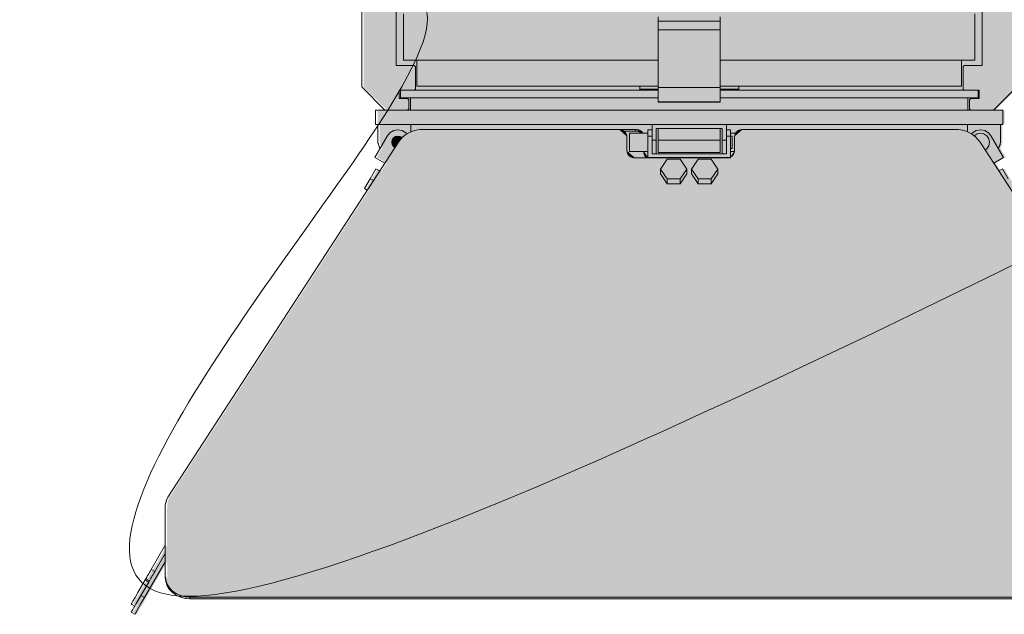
# Model space of a CAD drawing. Header units: inches. Extents: x -548 to 133, y -379 to 381.
# Tile 1 of 7: x -548 to -97, y -379 to -106. Entities that reach past the tile are written whole.
import ezdxf

# ---------------------------------------------------------------- set-up
doc = ezdxf.new("R2010")
doc.units = ezdxf.units.IN
doc.header["$LTSCALE"] = 48
doc.header["$MEASUREMENT"] = 0
doc.layers.add('None', color=7, linetype='Continuous', lineweight=5)

# ---------------------------------------------------------------- blocks, each defined once
blk = doc.blocks.new('Group')
at = {"layer": 'None', "linetype": 'Continuous', "lineweight": 0, "true_color": 0x404040, "transparency": 33554687}
h = blk.add_hatch(color=250, dxfattribs=at)
h.paths.add_polyline_path([(133.47, -105.46), (133.47, 74.07), (22.05, 74.07), (20.23, 74.03), (18.59, 73.71), (17.14, 73.11), (15.87, 72.23), (14.79, 71.07), (13.89, 69.63), (13.18, 67.91), (12.65, 65.91), (12.44, 66.31), (11.95, 67.27), (11.18, 68.79), (10.11, 70.88), (8.76, 73.53), (7.12, 76.74), (5.19, 80.51), (2.98, 84.84), (0.55, 89.58), (-2.01, 94.56), (-4.72, 99.79), (-7.57, 105.27), (-10.56, 111), (-13.69, 116.97), (-16.96, 123.18), (-20.37, 129.65), (-23.89, 136.28), (-27.47, 143), (-31.12, 149.82), (-34.84, 156.72), (-38.63, 163.71), (-42.48, 170.79), (-46.4, 177.96), (-50.39, 185.21), (-54.37, 192.4), (-58.27, 199.37), (-62.1, 206.11), (-65.84, 212.62), (-69.51, 218.91), (-73.1, 224.97), (-76.61, 230.81), (-80.04, 236.42), (-82.06, 239.69), (-84.08, 242.97), (-86.12, 246.26), (-88.17, 249.57), (-90.23, 252.88), (-92.3, 256.21), (-94.38, 259.55), (-96.48, 262.91), (-98.57, 266.26), (-100.66, 269.57), (-102.75, 272.86), (-104.83, 276.12), (-106.91, 279.36), (-108.99, 282.56), (-111.06, 285.74), (-113.13, 288.88), (-115.19, 291.99), (-117.24, 295.05), (-119.27, 298.07), (-121.3, 301.03), (-123.31, 303.94), (-125.31, 306.81), (-127.3, 309.63), (-129.28, 312.39), (-131.24, 315.09), (-133.17, 317.7), (-135.08, 320.22), (-136.96, 322.65), (-138.82, 324.99), (-140.64, 327.25), (-142.44, 329.41), (-144.22, 331.48), (-144.83, 332.18), (-145.51, 332.99), (-146.28, 333.89), (-147.13, 334.89), (-148.05, 335.99), (-149.06, 337.19), (-150.14, 338.49), (-151.3, 339.88), (-152.53, 341.34), (-153.8, 342.83), (-155.13, 344.35), (-156.5, 345.89), (-157.92, 347.47), (-159.39, 349.07), (-160.91, 350.69), (-162.48, 352.35), (-164.09, 354.02), (-165.74, 355.67), (-167.42, 357.33), (-169.13, 358.97), (-170.88, 360.6), (-172.65, 362.23), (-174.47, 363.85), (-176.32, 365.47), (-178.18, 367.04), (-180.05, 368.53), (-181.93, 369.94), (-183.8, 371.27), (-185.68, 372.53), (-187.57, 373.71), (-189.46, 374.8), (-191.35, 375.82), (-193.21, 376.75), (-195.02, 377.58), (-196.78, 378.31), (-198.48, 378.94), (-200.12, 379.46), (-201.71, 379.89), (-203.24, 380.21), (-204.72, 380.44), (-206.15, 380.59), (-207.52, 380.68), (-208.85, 380.72), (-210.13, 380.71), (-211.36, 380.65), (-212.54, 380.53), (-213.67, 380.36), (-214.75, 380.14), (-215.78, 379.87), (-216.77, 379.58), (-217.71, 379.26), (-218.61, 378.91), (-219.46, 378.53), (-220.26, 378.12), (-221.02, 377.68), (-221.73, 377.21), (-222.4, 376.74), (-223.02, 376.29), (-223.61, 375.85), (-224.16, 375.44), (-224.67, 375.04), (-225.14, 374.66), (-225.57, 374.3), (-225.96, 373.96), (-226.34, 373.6), (-226.75, 373.19), (-227.19, 372.72), (-227.65, 372.2), (-228.14, 371.62), (-228.66, 371), (-229.21, 370.32), (-229.78, 369.58), (-230.37, 368.79), (-230.96, 367.93), (-231.56, 367.02), (-232.16, 366.04), (-232.76, 365), (-233.37, 363.91), (-233.98, 362.75), (-234.59, 361.52), (-235.21, 360.24), (-235.81, 358.89), (-236.41, 357.48), (-237, 356), (-237.58, 354.46), (-238.15, 352.85), (-238.72, 351.18), (-239.28, 349.44), (-239.81, 347.63), (-240.32, 345.75), (-240.8, 343.8), (-241.24, 341.78), (-241.65, 339.68), (-242.04, 337.52), (-242.39, 335.28), (-242.71, 332.96), (-242.78, 332.38), (-242.87, 331.73), (-242.96, 330.99), (-243.07, 330.18), (-243.18, 329.29), (-243.3, 328.32), (-243.44, 327.28), (-243.58, 326.16), (-243.73, 324.96), (-243.88, 323.71), (-244.03, 322.4), (-244.17, 321.03), (-244.32, 319.6), (-244.46, 318.1), (-244.61, 316.55), (-244.75, 314.93), (-244.89, 313.26), (-245.02, 311.54), (-245.15, 309.76), (-245.27, 307.93), (-245.39, 306.05), (-245.49, 304.12), (-245.6, 302.14), (-245.69, 300.1), (-245.78, 298.02), (-245.85, 295.9), (-245.9, 293.75), (-245.94, 291.56), (-245.95, 289.33), (-245.96, 287.07), (-245.94, 284.78), (-245.91, 282.45), (-246, 275.24), (-248.83, 275.24), (-249.09, 275.22), (-249.34, 275.16), (-249.56, 275.06), (-249.75, 274.92), (-249.93, 274.74), (-250.08, 274.52), (-250.21, 274.26), (-250.32, 273.96), (-253.69, 252.9), (-255.94, 252.05), (-259.45, 225.7), (-259.51, 210.53), (-258.47, 192.64), (-258.47, 164.99), (-262.91, 164.97), (-262.91, 160.62), (-265.27, 160.62), (-265.27, 156.37), (-323.66, 156.28), (-323.66, 159.11), (-369.38, 159.11), (-369.38, 156.28), (-377.71, 156.28), (-396.61, 137.38), (-396.61, 20.21), (-425.9, 20.21), (-425.9, 17.38), (-429.68, 17.38), (-429.68, 37.22), (-437.24, 37.22), (-437.24, 17.38), (-446.69, 17.38), (-446.69, 30.53), (-461.8, 30.53), (-466.58, 28.44), (-471.71, 0.94), (-491.23, 0.94), (-491.23, -1.9), (-497.78, -1.9), (-497.78, -4.35), (-529.84, -4.35), (-529.84, -27.03), (-497.9, -27.03), (-497.9, -29.49), (-491.29, -29.49), (-491.29, -32.42), (-471.7, -32.42), (-466.58, -59.91), (-461.8, -61.99), (-446.69, -61.99), (-446.7, -58.89), (-446.72, -56.2), (-446.72, -53.93), (-446.72, -52.07), (-446.72, -50.62), (-446.72, -49.59), (-446.7, -48.97), (-446.69, -48.76), (-437.24, -48.76), (-437.24, -68.61), (-429.68, -68.61), (-429.68, -48.76), (-425.9, -48.76), (-425.9, -51.6), (-396.66, -51.6), (-396.66, -51.87), (-396.68, -52.13), (-396.72, -52.37), (-396.77, -52.59), (-396.84, -52.8), (-396.92, -52.98), (-397.02, -53.15), (-397.14, -53.3), (-397.2, -53.37), (-397.29, -53.48), (-397.41, -53.61), (-397.56, -53.77), (-397.74, -53.97), (-397.96, -54.2), (-398.2, -54.46), (-398.47, -54.76), (-398.76, -55.07), (-399.08, -55.41), (-399.43, -55.75), (-399.8, -56.12), (-400.2, -56.5), (-400.62, -56.89), (-401.06, -57.3), (-401.53, -57.72), (-402.03, -58.16), (-402.54, -58.6), (-403.08, -59.06), (-403.64, -59.51), (-404.22, -59.98), (-404.83, -60.45), (-405.45, -60.93), (-406.1, -61.42), (-406.77, -61.9), (-407.45, -62.38), (-408.16, -62.84), (-408.88, -63.3), (-409.61, -63.75), (-410.36, -64.18), (-411.13, -64.61), (-411.92, -65.03), (-412.24, -65.2), (-412.54, -65.39), (-412.83, -65.59), (-413.11, -65.8), (-413.37, -66.02), (-413.62, -66.25), (-413.85, -66.5), (-414.07, -66.76), (-414.28, -67.02), (-414.48, -67.29), (-414.67, -67.56), (-414.84, -67.83), (-415.01, -68.11), (-415.17, -68.39), (-415.31, -68.67), (-415.45, -68.96), (-415.57, -69.24), (-415.69, -69.52), (-415.79, -69.81), (-415.89, -70.09), (-415.97, -70.36), (-416.05, -70.64), (-416.12, -70.92), (-416.18, -71.19), (-416.23, -71.46), (-416.28, -71.71), (-416.32, -71.96), (-416.35, -72.19), (-416.37, -72.42), (-416.39, -72.63), (-416.41, -72.84), (-416.41, -73.03), (-416.42, -73.72), (-416.43, -74.8), (-416.44, -76.26), (-416.44, -78.11), (-416.44, -80.35), (-416.45, -82.98), (-416.45, -85.99), (-416.45, -89.39), (-390.7, -89.39), (-390.7, -137.01), (-380.18, -147.6), (-384.32, -147.6), (-384.32, -154.21), (-383.31, -154.21), (-383.31, -161.89), (-383.27, -162.33), (-383.2, -162.77), (-383.11, -163.19), (-383, -163.6), (-382.87, -163.99), (-382.71, -164.38), (-382.54, -164.75), (-382.33, -165.11), (-382.45, -165.34), (-382.62, -165.65), (-382.83, -166.05), (-383.1, -166.53), (-383.42, -167.1), (-383.8, -167.76), (-384.22, -168.5), (-384.7, -169.32), (-380.19, -171.92), (-382.51, -175.49), (-384.24, -174.57), (-389.4, -183.52), (-388.18, -184.22), (-479.11, -324.22), (-479.48, -324.72), (-479.81, -325.31), (-480.08, -325.97), (-480.3, -326.72), (-480.48, -327.54), (-480.6, -328.44), (-480.68, -329.41), (-480.7, -330.47), (-480.7, -347.18), (-496.26, -373.9), (-494.66, -374.9), (-496.26, -377.67), (-494.62, -378.62), (-480.7, -354.51), (-480.68, -361.17), (-480.67, -362.36), (-480.53, -363.48), (-480.26, -364.55), (-479.86, -365.55), (-479.33, -366.5), (-478.67, -367.39), (-477.88, -368.22), (-476.96, -368.99), (-475.97, -369.68), (-474.95, -370.26), (-473.89, -370.74), (-472.82, -371.11), (-471.71, -371.38), (-470.58, -371.55), (-469.42, -371.61), (-468.23, -371.57), (-12.04, -371.57), (-10.94, -371.59), (-9.85, -371.49), (-8.79, -371.27), (-7.75, -370.94), (-6.72, -370.48), (-5.72, -369.91), (-4.73, -369.22), (-3.77, -368.42), (-2.88, -367.51), (-2.14, -366.51), (-1.54, -365.42), (-1.09, -364.23), (-0.78, -362.96), (-0.61, -361.6), (-0.58, -360.15), (-0.7, -358.6), (-0.7, -354.51), (13.22, -378.62), (14.86, -377.67), (13.25, -374.9), (14.89, -373.95), (-0.7, -347.06), (-0.7, -329.24), (-0.7, -328.64), (-0.76, -328.04), (-0.86, -327.45), (-1, -326.86), (-1.2, -326.28), (-1.45, -325.7), (-1.74, -325.12), (-2.09, -324.55), (-3.83, -321.86), (-8.34, -314.92), (-15.59, -303.75), (-25.61, -288.33), (-38.38, -268.66), (-53.9, -244.76), (-72.19, -216.61), (-93.22, -184.22), (-92, -183.52), (-97.2, -174.64), (-98.89, -175.49), (-101.21, -171.92), (-96.71, -169.32), (-99.1, -165.04), (-98.87, -164.72), (-98.66, -164.36), (-98.49, -163.96), (-98.34, -163.53), (-98.23, -163.07), (-98.15, -162.57), (-98.11, -162.03), (-98.09, -161.46), (-98.09, -154.21), (-97.08, -154.21), (-97.08, -147.68), (-101.18, -147.68), (-90.71, -137.01), (-90.71, -89.39), (-64.96, -89.39), (-64.97, -72.93), (-64.98, -71.81), (-65.14, -70.73), (-65.47, -69.69), (-65.95, -68.69), (-66.59, -67.71), (-67.39, -66.78), (-68.35, -65.88), (-69.47, -65.01), (-69.92, -64.7), (-70.35, -64.4), (-70.78, -64.12), (-71.2, -63.85), (-71.6, -63.59), (-72, -63.34), (-72.39, -63.1), (-72.76, -62.88), (-73.14, -62.66), (-73.52, -62.44), (-73.9, -62.21), (-74.28, -61.97), (-74.67, -61.72), (-75.06, -61.47), (-75.45, -61.22), (-75.85, -60.95), (-76.25, -60.68), (-76.66, -60.38), (-77.08, -60.07), (-77.51, -59.75), (-77.95, -59.41), (-78.4, -59.05), (-78.86, -58.68), (-79.33, -58.29), (-79.81, -57.87), (-80.32, -57.42), (-80.84, -56.94), (-81.39, -56.41), (-81.97, -55.86), (-82.56, -55.26), (-83.18, -54.63), (-83.81, -53.97), (-83.85, -53.93), (-83.88, -53.89), (-83.91, -53.84), (-83.95, -53.8), (-83.98, -53.75), (-84.02, -53.7), (-84.06, -53.64), (-84.1, -53.59), (-84.14, -53.53), (-84.19, -53.47), (-84.23, -53.41), (-84.27, -53.35), (-84.31, -53.28), (-84.35, -53.22), (-84.39, -53.14), (-84.42, -53.07), (-84.46, -53), (-84.5, -52.92), (-84.53, -52.84), (-84.57, -52.76), (-84.6, -52.68), (-84.63, -52.59), (-84.66, -52.5), (-84.68, -52.41), (-84.71, -52.32), (-84.73, -52.22), (-84.75, -52.12), (-84.77, -52.02), (-84.78, -51.92), (-84.79, -51.81), (-84.79, -51.71), (-84.79, -51.6), (-47.95, -51.6), (-47.95, -48.76), (-34.72, -48.76), (-34.72, -44.04), (-23.8, -44.04), (-23.8, -37.42), (12.52, -37.42), (12.52, -96.01), (12.57, -97.02), (12.7, -97.98), (12.92, -98.89), (13.22, -99.75), (13.61, -100.56), (14.09, -101.32), (14.64, -102.03), (15.29, -102.69), (15.55, -102.92), (15.8, -103.14), (16.05, -103.34), (16.3, -103.54), (16.55, -103.72), (16.8, -103.89), (17.04, -104.05), (17.28, -104.19), (17.52, -104.32), (17.76, -104.45), (17.99, -104.57), (18.23, -104.67), (18.46, -104.77), (18.69, -104.87), (18.91, -104.95), (19.14, -105.02), (19.36, -105.09), (19.59, -105.15), (19.81, -105.2), (20.02, -105.25), (20.24, -105.29), (20.46, -105.33), (20.67, -105.36), (20.88, -105.38), (21.09, -105.4), (21.3, -105.41), (21.51, -105.43), (21.71, -105.44), (21.92, -105.44), (22.12, -105.45), (22.32, -105.45), (22.52, -105.46)])
h.paths.add_polyline_path([(-13.84, 91.13), (-13.04, 89.49), (-11.55, 86.52), (-9.39, 82.22), (-6.54, 76.58), (-3.01, 69.61), (1.19, 61.31), (6.08, 51.67), (11.65, 40.7), (11.65, 5.92), (-24.63, 5.92), (-24.63, 12.45), (-35.59, 12.45), (-35.59, 17.26), (-48.82, 17.26), (-48.82, 20.09), (-85.67, 20.09), (-85.67, 137.26), (-104.57, 156.16), (-119.69, 156.16), (-119.69, 179.4), (-148.03, 179.4), (-148.03, 156.25), (-217.01, 156.25), (-217.01, 160.5), (-219.34, 160.5), (-219.34, 164.85), (-223.06, 164.85), (-223.06, 192.65), (-222.02, 210.41), (-222.08, 225.58), (-225.5, 251.93), (-227.84, 252.78), (-231.21, 273.84), (-231.3, 274.13), (-231.41, 274.38), (-231.54, 274.6), (-231.7, 274.77), (-231.88, 274.91), (-232.08, 275.01), (-232.31, 275.07), (-232.55, 275.1), (-232.65, 275.1), (-232.74, 275.1), (-232.83, 275.1), (-232.92, 275.1), (-233, 275.1), (-233.09, 275.11), (-233.16, 275.11), (-233.24, 275.11), (-233.31, 275.11), (-233.39, 275.11), (-233.47, 275.11), (-233.54, 275.11), (-233.62, 275.11), (-233.7, 275.11), (-233.77, 275.11), (-233.85, 275.11), (-233.93, 275.12), (-234.02, 275.12), (-234.1, 275.12), (-234.19, 275.12), (-234.28, 275.12), (-234.37, 275.12), (-234.47, 275.12), (-234.56, 275.12), (-234.66, 275.12), (-234.77, 275.12), (-234.88, 275.12), (-235, 275.12), (-235.13, 275.12), (-235.26, 275.12), (-235.39, 275.12), (-235.53, 275.12), (-235.53, 282.32), (-235.5, 285.76), (-235.42, 289.4), (-235.31, 293.25), (-235.17, 297.31), (-234.99, 301.59), (-234.77, 306.07), (-234.51, 310.76), (-234.22, 315.66), (-234.1, 317.53), (-233.95, 319.4), (-233.78, 321.26), (-233.59, 323.1), (-233.38, 324.94), (-233.14, 326.78), (-232.89, 328.6), (-232.61, 330.42), (-232.32, 332.21), (-232, 333.98), (-231.67, 335.72), (-231.32, 337.43), (-230.96, 339.11), (-230.57, 340.77), (-230.17, 342.39), (-229.75, 343.99), (-229.31, 345.55), (-228.86, 347.07), (-228.39, 348.55), (-227.91, 350), (-227.41, 351.4), (-226.89, 352.77), (-226.36, 354.1), (-225.81, 355.39), (-225.25, 356.62), (-224.67, 357.8), (-224.08, 358.92), (-223.48, 359.98), (-222.87, 360.98), (-222.25, 361.93), (-221.61, 362.81), (-220.96, 363.63), (-220.31, 364.39), (-219.64, 365.09), (-218.97, 365.73), (-218.3, 366.32), (-217.62, 366.84), (-216.94, 367.3), (-216.24, 367.7), (-215.55, 368.04), (-214.85, 368.33), (-214.15, 368.58), (-213.45, 368.8), (-212.75, 368.98), (-212.05, 369.12), (-211.35, 369.22), (-210.65, 369.28), (-209.96, 369.3), (-209.26, 369.29), (-208.56, 369.26), (-207.87, 369.2), (-207.18, 369.11), (-206.5, 368.99), (-205.81, 368.85), (-205.13, 368.67), (-204.45, 368.48), (-203.78, 368.26), (-203.12, 368.04), (-202.46, 367.81), (-201.82, 367.58), (-201.18, 367.35), (-200.55, 367.11), (-199.93, 366.86), (-199.31, 366.61), (-198.68, 366.33), (-197.99, 366), (-197.25, 365.61), (-196.45, 365.17), (-195.61, 364.68), (-194.71, 364.13), (-193.76, 363.53), (-192.75, 362.88), (-191.71, 362.17), (-190.62, 361.41), (-189.5, 360.59), (-188.33, 359.72), (-187.14, 358.79), (-185.9, 357.8), (-184.63, 356.75), (-183.32, 355.65), (-181.97, 354.5), (-180.6, 353.28), (-179.19, 352.01), (-177.76, 350.68), (-176.3, 349.29), (-174.8, 347.84), (-173.28, 346.33), (-171.73, 344.77), (-170.15, 343.15), (-168.56, 341.46), (-166.96, 339.72), (-165.34, 337.91), (-163.71, 336.04), (-162.06, 334.11), (-160.4, 332.12), (-158.72, 330.07), (-158.24, 329.48), (-157.64, 328.74), (-156.9, 327.83), (-156.04, 326.77), (-155.05, 325.55), (-153.92, 324.17), (-152.67, 322.64), (-151.29, 320.94), (-149.8, 319.09), (-148.22, 317.08), (-146.53, 314.91), (-144.75, 312.59), (-142.88, 310.11), (-140.91, 307.47), (-138.84, 304.68), (-136.68, 301.73), (-134.43, 298.62), (-132.1, 295.35), (-129.69, 291.93), (-127.21, 288.35), (-124.64, 284.61), (-122, 280.72), (-119.27, 276.67), (-116.47, 272.46), (-113.6, 268.09), (-110.69, 263.57), (-107.73, 258.9), (-104.73, 254.07), (-101.68, 249.08), (-98.59, 243.93), (-95.45, 238.63), (-92.26, 233.17), (-91.56, 231.97), (-90.64, 230.38), (-89.49, 228.41), (-88.13, 226.07), (-86.54, 223.34), (-84.74, 220.24), (-82.71, 216.75), (-80.46, 212.89), (-78.06, 208.75), (-75.58, 204.46), (-73.02, 200.01), (-70.38, 195.4), (-67.65, 190.63), (-64.84, 185.71), (-61.96, 180.62), (-58.99, 175.38), (-55.97, 170.03), (-52.95, 164.64), (-49.91, 159.19), (-46.86, 153.7), (-43.8, 148.16), (-40.72, 142.58), (-37.64, 136.94), (-34.55, 131.26), (-31.51, 125.64), (-28.6, 120.19), (-25.82, 114.91), (-23.17, 109.81), (-20.64, 104.88), (-18.25, 100.12), (-15.98, 95.54)])
for points in [[(-370.83, -158.61), (-371.35, -158.12), (-373.06, -157.13), (-375, -156.79), (-376.94, -157.13), (-378.64, -158.12), (-379.91, -159.62)], [(-374.81, -162.4), (-373.85, -161.13), (-372.7, -159.98), (-371.39, -158.97), (-369.94, -158.11), (-368.37, -157.43), (-366.71, -156.94), (-364.99, -156.64), (-363.24, -156.54)], [(-273.9, -156.54), (-273.16, -156.6), (-272.45, -156.79), (-271.8, -157.09), (-271.22, -157.5), (-270.75, -157.99), (-270.4, -158.56), (-270.19, -159.17), (-270.12, -159.81)], [(-262.8, -158.3), (-263, -157.99), (-263.47, -157.5), (-264.05, -157.09), (-264.7, -156.79), (-265.41, -156.6), (-266.15, -156.54)], [(-263.42, -158.3), (-263.47, -158.25), (-264.05, -157.85), (-264.7, -157.55), (-265.41, -157.36), (-266.15, -157.3)], [(-220.79, -159.81), (-220.72, -159.17), (-220.51, -158.56), (-220.16, -157.99), (-219.69, -157.5), (-219.11, -157.09), (-218.46, -156.79), (-217.75, -156.6), (-217.01, -156.54)], [(-119.92, -156.54), (-118.17, -156.64), (-116.45, -156.94), (-114.79, -157.43), (-113.22, -158.11), (-111.77, -158.97), (-110.46, -159.98), (-109.31, -161.13), (-108.35, -162.4)], [(-112.33, -158.61), (-111.81, -158.12), (-110.1, -157.13), (-108.16, -156.79), (-106.23, -157.13), (-104.52, -158.12), (-103.25, -159.62)], [(-384.19, -161.51), (-384.17, -162.01), (-384.13, -162.5), (-384.05, -162.99), (-383.93, -163.47), (-383.79, -163.94), (-383.62, -164.41), (-383.41, -164.86), (-383.18, -165.29)], [(-373.11, -160.35), (-373.91, -159.84), (-375, -159.62), (-376.08, -159.84), (-377, -160.45), (-377.61, -161.37), (-377.83, -162.46), (-377.61, -163.54), (-377, -164.46), (-376.41, -164.91)], [(-106.01, -166.01), (-105.22, -165.4), (-104.32, -164.05), (-104.01, -162.46), (-104.32, -160.87), (-105.22, -159.52), (-106.57, -158.62), (-108.16, -158.3), (-109.76, -158.62), (-111.06, -159.48)], [(-99.98, -165.29), (-99.75, -164.86), (-99.54, -164.41), (-99.37, -163.94), (-99.23, -163.47), (-99.11, -162.99), (-99.03, -162.5), (-98.99, -162.01), (-98.97, -161.51)], [(-375.75, -163.77), (-375.77, -163.8), (-376.08, -164.33), (-376.2, -164.54)], [(-270.12, -166.36), (-270.04, -167), (-269.83, -167.61), (-269.48, -168.18), (-269.01, -168.67), (-268.44, -169.08), (-267.78, -169.38), (-267.07, -169.57), (-266.34, -169.63)], [(-260.48, -169.19), (-260.89, -168.96), (-261.26, -168.67), (-261.59, -168.35), (-261.86, -168), (-262.08, -167.61), (-262.24, -167.21), (-262.34, -166.79), (-262.36, -166.62)], [(-222.68, -169.19), (-222.27, -168.96), (-221.9, -168.67), (-221.57, -168.35), (-221.3, -168), (-221.08, -167.61), (-220.92, -167.21), (-220.83, -166.79), (-220.79, -166.36)], [(-107.41, -163.77), (-107.39, -163.8), (-107.08, -164.33), (-106.96, -164.54)], [(-261, -169.63), (-261.26, -169.43), (-261.59, -169.11), (-261.86, -168.75), (-262.08, -168.37), (-262.24, -167.96), (-262.34, -167.54), (-262.37, -167.11)], [(-481.58, -329.36), (-481.56, -328.73), (-481.49, -328.11), (-481.37, -327.49), (-481.21, -326.87), (-481, -326.27), (-480.75, -325.68), (-480.46, -325.11), (-480.12, -324.55)], [(-488.04, -358.25), (-488.4, -358.87), (-488.77, -359.51), (-489.13, -360.15), (-489.48, -360.75), (-489.8, -361.3), (-490.08, -361.78), (-490.3, -362.17), (-490.46, -362.44)], [(-486.4, -359.19), (-486.76, -359.82), (-487.13, -360.46), (-487.49, -361.09), (-487.84, -361.7), (-488.16, -362.25), (-488.44, -362.73), (-488.66, -363.11), (-488.82, -363.39)], [(-497.17, -374.08), (-497.17, -374.07), (-496.94, -373.68), (-496.36, -372.66), (-495.41, -371.02), (-494.11, -368.77), (-492.46, -365.91), (-490.78, -363)], [(-495.54, -375.02), (-495.38, -374.76), (-494.85, -373.83), (-493.93, -372.23), (-492.63, -369.98), (-490.95, -367.07), (-489.14, -363.95)], [(-470.24, -370.93), (-472.45, -370.74), (-474.58, -370.18), (-476.54, -369.28), (-478.26, -368.06), (-479.67, -366.57), (-480.72, -364.87), (-481.36, -363.03), (-481.58, -361.11)], [(-470.24, -371.69), (-472.45, -371.5), (-474.58, -370.94), (-476.54, -370.03), (-478.26, -368.81), (-479.67, -367.32), (-480.72, -365.63), (-481.36, -363.78), (-481.58, -361.87)], [(-491.04, -371.01), (-491.98, -372.64), (-492.85, -374.14), (-493.62, -375.47), (-494.27, -376.61), (-494.8, -377.53), (-495.19, -378.2), (-495.42, -378.6), (-495.5, -378.74)], [(-495.54, -375.02), (-495.91, -375.67), (-496.44, -376.58), (-496.82, -377.25), (-497.06, -377.66), (-497.14, -377.8)]]:
    blk.add_hatch(color=250, dxfattribs=at).paths.add_polyline_path(points)
at = {"layer": 'None', "color": 7, "linetype": 'Continuous', "lineweight": 5, "transparency": 33554687}
for p, q in [((-391.57, -89.51), (-391.57, -137.14)), ((-375.76, -127.31), (-375.76, -100.84)), ((-372.45, -103.69), (-372.45, -124.85)), ((-110.71, -124.85), (-110.71, -103.69)), ((-107.4, -100.84), (-107.4, -127.31)), ((-255.75, -107.02), (-227.41, -107.02)), ((-255.75, -110.91), (-255.75, -107.02)), ((-227.41, -110.91), (-227.41, -107.02)), ((-255.75, -137.36), (-255.75, -110.91)), ((-255.75, -110.91), (-227.41, -110.91)), ((-227.41, -137.36), (-227.41, -110.91)), ((-366.3, -124.85), (-366.3, -136.76)), ((-116.86, -136.76), (-116.86, -124.85)), ((-367.57, -127.31), (-375.76, -127.31)), ((-367.01, -127.88), (-367.57, -127.31)), ((-367.01, -138.08), (-367.01, -127.88)), ((-115.59, -127.31), (-116.15, -127.88)), ((-116.15, -127.88), (-116.15, -138.08)), ((-107.4, -127.31), (-115.59, -127.31)), ((-391.57, -137.14), (-380.99, -147.72)), ((-374.38, -138.65), (-371.91, -138.65)), ((-374.38, -142.43), (-374.38, -138.65)), ((-373.86, -138.65), (-373.86, -142.05)), ((-367.57, -138.65), (-367.01, -138.08)), ((-264.26, -138.08), (-264.26, -136.76)), ((-264.26, -138.08), (-255.75, -138.08)), ((-264.26, -138.64), (-264.26, -138.08)), ((-264.26, -138.64), (-255.75, -138.64)), ((-264.26, -138.65), (-264.26, -138.64)), ((-264.26, -138.65), (-255.75, -138.65)), ((-264.26, -138.65), (-264.26, -138.65)), ((-255.75, -137.36), (-227.41, -137.36)), ((-255.75, -143.99), (-255.75, -137.36)), ((-227.41, -143.99), (-227.41, -137.36)), ((-227.41, -138.08), (-218.9, -138.08)), ((-227.41, -138.64), (-218.9, -138.64)), ((-227.41, -138.65), (-218.9, -138.65)), ((-218.9, -138.08), (-218.9, -136.76)), ((-218.9, -138.64), (-218.9, -138.08)), ((-218.9, -138.65), (-218.9, -138.64)), ((-218.9, -138.65), (-218.9, -138.65)), ((-116.15, -138.08), (-115.59, -138.65)), ((-111.26, -138.65), (-108.78, -138.65)), ((-109.3, -142.05), (-109.3, -138.65)), ((-108.78, -138.65), (-108.78, -142.43)), ((-102.17, -147.72), (-91.59, -137.14)), ((-370.6, -142.43), (-374.38, -142.43)), ((-370.03, -142.99), (-370.6, -142.43)), ((-370.03, -147.15), (-370.03, -142.99)), ((-369.2, -142.05), (-369.2, -147.72)), ((-255.75, -143.99), (-227.41, -143.99)), ((-255.75, -144.02), (-255.75, -143.99)), ((-255.75, -144.02), (-227.41, -144.02)), ((-227.41, -144.02), (-227.41, -143.99)), ((-113.96, -147.72), (-113.96, -142.05)), ((-112.56, -142.43), (-113.13, -142.99)), ((-113.13, -142.99), (-113.13, -147.15)), ((-108.78, -142.43), (-112.56, -142.43)), ((-385.2, -147.72), (-385.2, -154.33)), ((-370.6, -147.72), (-370.03, -147.15)), ((-113.13, -147.15), (-112.56, -147.72)), ((-97.96, -154.33), (-97.96, -147.72)), ((-384.19, -161.51), (-384.19, -154.33)), ((-369.07, -157.71), (-369.07, -154.33)), ((-363.24, -156.54), (-273.9, -156.54)), ((-266.15, -156.54), (-273.9, -156.54)), ((-266.15, -157.3), (-271.48, -157.3)), ((-266.15, -156.54), (-266.15, -157.3)), ((-258.59, -156.79), (-260.48, -156.79)), ((-258.59, -161.51), (-258.59, -154.33)), ((-226.46, -156.22), (-256.7, -156.22)), ((-256.7, -161.51), (-256.7, -156.22)), ((-255.75, -156.22), (-255.75, -161.51)), ((-227.41, -156.22), (-227.41, -161.51)), ((-226.46, -161.51), (-226.46, -156.22)), ((-224.57, -161.51), (-224.57, -154.33)), ((-222.68, -156.79), (-224.57, -156.79)), ((-217.01, -156.54), (-119.92, -156.54)), ((-114.09, -157.71), (-114.09, -154.33)), ((-98.97, -161.51), (-98.97, -154.33)), ((-379.91, -159.62), (-385.58, -169.44)), ((-270.12, -159.81), (-270.12, -166.36)), ((-260.48, -158.3), (-268.98, -158.3)), ((-260.48, -169.44), (-260.48, -159.62)), ((-258.59, -159.62), (-260.48, -159.62)), ((-258.59, -161.51), (-256.7, -161.51)), ((-227.41, -161.51), (-255.75, -161.51)), ((-226.46, -161.51), (-224.57, -161.51)), ((-224.57, -159.62), (-222.68, -159.62)), ((-220.37, -158.3), (-222.68, -158.3)), ((-221.93, -159.62), (-222.68, -159.62)), ((-222.68, -159.62), (-222.68, -169.44)), ((-220.79, -166.36), (-220.79, -159.81)), ((-97.59, -169.44), (-103.25, -159.62)), ((-480.12, -324.55), (-374.81, -162.4)), ((-375.71, -163.79), (-375.75, -163.77)), ((-268.98, -166.62), (-260.48, -166.62)), ((-262.37, -167.11), (-262.37, -166.62)), ((-258.59, -165.29), (-258.59, -167.81)), ((-224.57, -167.81), (-224.57, -165.29)), ((-222.68, -165.29), (-221.93, -165.29)), ((-222.68, -166.62), (-220.8, -166.62)), ((-108.35, -162.4), (-3.04, -324.55)), ((-107.41, -163.77), (-107.45, -163.79)), ((-385.58, -169.44), (-381.07, -172.04)), ((-266.34, -169.63), (-260.48, -169.63)), ((-222.68, -169.44), (-260.48, -169.44)), ((-260.48, -169.44), (-260.48, -169.63)), ((-260.48, -169.63), (-222.68, -169.63)), ((-258.59, -167.81), (-224.57, -167.81)), ((-255.75, -167.18), (-227.41, -167.18)), ((-251.67, -170.23), (-254.67, -174.73)), ((-245.67, -170.23), (-251.67, -170.23)), ((-242.67, -174.73), (-245.67, -170.23)), ((-237.49, -170.23), (-240.49, -174.73)), ((-231.49, -170.23), (-237.49, -170.23)), ((-228.49, -174.73), (-231.49, -170.23)), ((-222.68, -169.44), (-222.68, -169.63)), ((-97.59, -169.44), (-102.09, -172.04)), ((-387.68, -179.14), (-385.08, -174.64)), ((-385.08, -174.64), (-383.39, -175.61)), ((-254.67, -174.73), (-254.67, -177)), ((-254.67, -174.73), (-251.67, -179.23)), ((-245.67, -179.23), (-242.67, -174.73)), ((-242.67, -174.73), (-242.67, -177)), ((-240.49, -174.73), (-237.49, -179.23)), ((-240.49, -174.73), (-240.49, -177)), ((-231.49, -179.23), (-228.49, -174.73)), ((-228.49, -174.73), (-228.49, -177)), ((-98.08, -174.64), (-99.77, -175.61)), ((-95.48, -179.14), (-98.08, -174.64)), ((-390.28, -183.64), (-387.68, -179.14)), ((-387.68, -179.14), (-386.23, -179.98)), ((-254.67, -177), (-251.67, -181.5)), ((-251.67, -179.23), (-251.67, -181.5)), ((-251.67, -179.23), (-245.67, -179.23)), ((-245.67, -181.5), (-242.67, -177)), ((-245.67, -179.23), (-245.67, -181.5)), ((-240.49, -177), (-237.49, -181.5)), ((-237.49, -179.23), (-231.49, -179.23)), ((-237.49, -179.23), (-237.49, -181.5)), ((-231.49, -181.5), (-228.49, -177)), ((-231.49, -179.23), (-231.49, -181.5)), ((-390.28, -183.64), (-389.06, -184.34)), ((-251.67, -181.5), (-245.67, -181.5)), ((-237.49, -181.5), (-231.49, -181.5)), ((-481.58, -361.11), (-481.58, -329.36)), ((-481.58, -347.07), (-488.04, -358.25)), ((-481.58, -350.85), (-486.4, -359.19)), ((-481.58, -354.63), (-491.04, -371.01)), ((-488.04, -358.25), (-486.4, -359.19)), ((-490.46, -362.44), (-490.78, -363)), ((-490.78, -363), (-489.14, -363.95)), ((-490.46, -362.44), (-488.82, -363.39)), ((-488.82, -363.39), (-489.14, -363.95)), ((-481.58, -361.11), (-481.58, -361.87)), ((-497.17, -374.08), (-495.54, -375.02)), ((-492.68, -370.07), (-491.04, -371.01)), ((-470.24, -370.93), (-470.24, -371.69)), ((-12.92, -370.93), (-470.24, -370.93)), ((-12.92, -371.69), (-470.24, -371.69)), ((-497.14, -377.8), (-495.5, -378.74))]:
    blk.add_line(p, q, dxfattribs=at)
at = {"layer": 'None', "color": 7, "linetype": 'Continuous', "lineweight": 5, "transparency": 33554687, "flags": 128}
for points in [[(-255.75, -107.02), (-255.75, -106.81), (-255.75, -106.59), (-255.75, -106.35), (-255.75, -106.1), (-255.75, -105.84), (-255.75, -105.57), (-255.75, -105.3), (-255.75, -105.02)], [(-227.41, -107.02), (-227.41, -106.81), (-227.41, -106.59), (-227.41, -106.35), (-227.41, -106.1), (-227.41, -105.84), (-227.41, -105.57), (-227.41, -105.3), (-227.41, -105.02)], [(-255.75, -124.85), (-260.2, -124.85), (-269.4, -124.85), (-278.45, -124.85), (-287.31, -124.85), (-295.94, -124.85), (-304.3, -124.85), (-312.33, -124.85), (-320.01, -124.85), (-327.28, -124.85), (-334.12, -124.85), (-340.48, -124.85), (-346.34, -124.85), (-351.67, -124.85), (-356.44, -124.85), (-360.62, -124.85), (-364.2, -124.85), (-367.15, -124.85), (-369.46, -124.85), (-371.11, -124.85), (-372.11, -124.85), (-372.45, -124.85)], [(-110.71, -124.85), (-111.05, -124.85), (-112.05, -124.85), (-113.7, -124.85), (-116.02, -124.85), (-118.97, -124.85), (-122.54, -124.85), (-126.72, -124.85), (-131.49, -124.85), (-136.82, -124.85), (-142.68, -124.85), (-149.04, -124.85), (-155.88, -124.85), (-163.16, -124.85), (-170.83, -124.85), (-178.86, -124.85), (-187.22, -124.85), (-195.85, -124.85), (-204.71, -124.85), (-213.76, -124.85), (-222.96, -124.85), (-227.41, -124.85)], [(-371.91, -138.65), (-370.84, -138.65), (-368.51, -138.65), (-365.52, -138.65), (-361.91, -138.65), (-357.68, -138.65), (-352.86, -138.65), (-347.48, -138.65), (-341.55, -138.65), (-335.12, -138.65), (-328.21, -138.65), (-320.85, -138.65), (-313.1, -138.65), (-304.98, -138.65), (-296.53, -138.65), (-287.81, -138.65), (-278.85, -138.65), (-269.7, -138.65), (-260.41, -138.65), (-255.75, -138.65)], [(-255.75, -136.76), (-264.37, -136.76), (-273.31, -136.76), (-282.08, -136.76), (-290.63, -136.76), (-298.92, -136.76), (-306.9, -136.76), (-314.52, -136.76), (-321.75, -136.76), (-328.55, -136.76), (-334.88, -136.76), (-340.7, -136.76), (-346, -136.76), (-350.72, -136.76), (-354.86, -136.76), (-358.39, -136.76), (-361.28, -136.76), (-363.53, -136.76), (-365.12, -136.76), (-366.05, -136.76), (-366.3, -136.76)], [(-116.86, -136.76), (-117.11, -136.76), (-118.04, -136.76), (-119.63, -136.76), (-121.88, -136.76), (-124.77, -136.76), (-128.3, -136.76), (-132.44, -136.76), (-137.16, -136.76), (-142.45, -136.76), (-148.28, -136.76), (-154.61, -136.76), (-161.41, -136.76), (-168.64, -136.76), (-176.27, -136.76), (-184.24, -136.76), (-192.53, -136.76), (-201.08, -136.76), (-209.85, -136.76), (-218.79, -136.76), (-227.41, -136.76)], [(-227.41, -138.65), (-222.75, -138.65), (-213.46, -138.65), (-204.31, -138.65), (-195.35, -138.65), (-186.63, -138.65), (-178.18, -138.65), (-170.06, -138.65), (-162.31, -138.65), (-154.95, -138.65), (-148.04, -138.65), (-141.61, -138.65), (-135.68, -138.65), (-130.3, -138.65), (-125.48, -138.65), (-121.25, -138.65), (-117.64, -138.65), (-114.66, -138.65), (-112.32, -138.65), (-111.26, -138.65)], [(-373.86, -142.05), (-373.53, -142.05), (-372.52, -142.05), (-370.84, -142.05), (-368.51, -142.05), (-365.52, -142.05), (-361.91, -142.05), (-357.68, -142.05), (-352.86, -142.05), (-347.48, -142.05), (-341.55, -142.05), (-335.12, -142.05), (-328.21, -142.05), (-320.85, -142.05), (-313.1, -142.05), (-304.98, -142.05), (-296.53, -142.05), (-287.81, -142.05), (-278.85, -142.05), (-269.7, -142.05), (-260.41, -142.05), (-255.75, -142.05)], [(-227.41, -142.05), (-222.75, -142.05), (-213.46, -142.05), (-204.31, -142.05), (-195.35, -142.05), (-186.63, -142.05), (-178.18, -142.05), (-170.06, -142.05), (-162.31, -142.05), (-154.95, -142.05), (-148.04, -142.05), (-141.61, -142.05), (-135.68, -142.05), (-130.3, -142.05), (-125.48, -142.05), (-121.25, -142.05), (-117.64, -142.05), (-114.66, -142.05), (-112.32, -142.05), (-110.64, -142.05), (-109.63, -142.05), (-109.3, -142.05)], [(-385.2, -147.72), (-384.87, -147.72), (-383.86, -147.72), (-382.2, -147.72), (-379.88, -147.72), (-376.91, -147.72), (-373.31, -147.72), (-369.1, -147.72), (-364.29, -147.72), (-358.91, -147.72), (-352.99, -147.72), (-346.54, -147.72), (-339.61, -147.72), (-332.22, -147.72), (-324.4, -147.72), (-316.2, -147.72), (-307.66, -147.72), (-298.8, -147.72), (-289.68, -147.72), (-280.33, -147.72), (-270.8, -147.72), (-261.14, -147.72), (-251.38, -147.72), (-241.58, -147.72), (-231.78, -147.72), (-222.02, -147.72), (-212.36, -147.72), (-202.83, -147.72), (-193.48, -147.72), (-184.36, -147.72), (-175.5, -147.72), (-166.96, -147.72), (-158.76, -147.72), (-150.94, -147.72), (-143.55, -147.72), (-136.62, -147.72), (-130.17, -147.72), (-124.24, -147.72), (-118.87, -147.72), (-114.06, -147.72), (-109.85, -147.72), (-106.25, -147.72), (-103.28, -147.72), (-100.96, -147.72), (-99.3, -147.72), (-98.29, -147.72), (-97.96, -147.72)], [(-385.2, -154.33), (-385.14, -154.33), (-384.95, -154.33), (-384.63, -154.33), (-384.19, -154.33)], [(-384.19, -154.33), (-382.65, -154.33), (-380.41, -154.33), (-377.49, -154.33), (-373.9, -154.33), (-369.66, -154.33), (-364.78, -154.33), (-359.3, -154.33), (-353.24, -154.33), (-346.64, -154.33), (-339.51, -154.33), (-331.9, -154.33), (-323.85, -154.33), (-315.39, -154.33), (-306.57, -154.33), (-297.43, -154.33), (-288.02, -154.33), (-278.37, -154.33), (-268.55, -154.33), (-258.59, -154.33)], [(-370.83, -158.61), (-371.35, -158.12), (-373.06, -157.13), (-375, -156.79), (-376.94, -157.13), (-378.64, -158.12), (-379.91, -159.62)], [(-374.81, -162.4), (-373.85, -161.13), (-372.7, -159.98), (-371.39, -158.97), (-369.94, -158.11), (-368.37, -157.43), (-366.71, -156.94), (-364.99, -156.64), (-363.24, -156.54)], [(-273.9, -156.54), (-273.16, -156.6), (-272.45, -156.79), (-271.8, -157.09), (-271.22, -157.5), (-270.75, -157.99), (-270.4, -158.56), (-270.19, -159.17), (-270.12, -159.81)], [(-262.8, -158.3), (-263, -157.99), (-263.47, -157.5), (-264.05, -157.09), (-264.7, -156.79), (-265.41, -156.6), (-266.15, -156.54)], [(-263.42, -158.3), (-263.47, -158.25), (-264.05, -157.85), (-264.7, -157.55), (-265.41, -157.36), (-266.15, -157.3)], [(-260.48, -156.79), (-260.48, -157.13), (-260.48, -158.12), (-260.48, -159.62)], [(-258.59, -154.33), (-254.35, -154.33), (-250.1, -154.33), (-245.84, -154.33), (-241.58, -154.33), (-237.32, -154.33), (-233.06, -154.33), (-228.81, -154.33), (-224.57, -154.33)], [(-224.57, -154.33), (-214.61, -154.33), (-204.79, -154.33), (-195.14, -154.33), (-185.73, -154.33), (-176.59, -154.33), (-167.77, -154.33), (-159.31, -154.33), (-151.26, -154.33), (-143.65, -154.33), (-136.52, -154.33), (-129.91, -154.33), (-123.86, -154.33), (-118.38, -154.33), (-113.5, -154.33), (-109.26, -154.33), (-105.67, -154.33), (-102.75, -154.33), (-100.51, -154.33), (-98.97, -154.33)], [(-222.68, -156.79), (-222.68, -157.13), (-222.68, -158.12), (-222.68, -159.62)], [(-220.79, -159.81), (-220.72, -159.17), (-220.51, -158.56), (-220.16, -157.99), (-219.69, -157.5), (-219.11, -157.09), (-218.46, -156.79), (-217.75, -156.6), (-217.01, -156.54)], [(-119.92, -156.54), (-118.17, -156.64), (-116.45, -156.94), (-114.79, -157.43), (-113.22, -158.11), (-111.77, -158.97), (-110.46, -159.98), (-109.31, -161.13), (-108.35, -162.4)], [(-112.33, -158.61), (-111.81, -158.12), (-110.1, -157.13), (-108.16, -156.79), (-106.23, -157.13), (-104.52, -158.12), (-103.25, -159.62)], [(-98.97, -154.33), (-98.53, -154.33), (-98.21, -154.33), (-98.02, -154.33), (-97.96, -154.33)], [(-384.19, -161.51), (-384.17, -162.01), (-384.13, -162.5), (-384.05, -162.99), (-383.93, -163.47), (-383.79, -163.94), (-383.62, -164.41), (-383.41, -164.86), (-383.18, -165.29)], [(-373.11, -160.35), (-373.91, -159.84), (-375, -159.62), (-376.08, -159.84), (-377, -160.45), (-377.61, -161.37), (-377.83, -162.46), (-377.61, -163.54), (-377, -164.46), (-376.41, -164.91)], [(-268.98, -166.62), (-268.98, -166.3), (-268.98, -165.4), (-268.98, -164.05), (-268.98, -162.46), (-268.98, -160.87), (-268.98, -159.52), (-268.98, -158.62), (-268.98, -158.3)], [(-258.59, -165.29), (-258.59, -164.86), (-258.59, -164.41), (-258.59, -163.94), (-258.59, -163.47), (-258.59, -162.99), (-258.59, -162.5), (-258.59, -162.01), (-258.59, -161.51)], [(-256.7, -161.51), (-256.7, -162.99), (-256.7, -164.41), (-256.7, -165.71), (-256.7, -166.86), (-256.7, -167.8), (-256.7, -167.81)], [(-255.75, -161.51), (-255.75, -163.45), (-255.75, -165.16), (-255.75, -166.42), (-255.75, -167.1), (-255.75, -167.18)], [(-227.41, -161.51), (-227.41, -163.45), (-227.41, -165.16), (-227.41, -166.42), (-227.41, -167.1), (-227.41, -167.18)], [(-226.46, -167.81), (-226.46, -167.8), (-226.46, -166.86), (-226.46, -165.71), (-226.46, -164.41), (-226.46, -162.99), (-226.46, -161.51)], [(-224.57, -161.51), (-224.57, -162.01), (-224.57, -162.5), (-224.57, -162.99), (-224.57, -163.47), (-224.57, -163.94), (-224.57, -164.41), (-224.57, -164.86), (-224.57, -165.29)], [(-221.93, -159.62), (-221.93, -159.84), (-221.93, -160.45), (-221.93, -161.37), (-221.93, -162.46), (-221.93, -163.54), (-221.93, -164.46), (-221.93, -165.08), (-221.93, -165.29)], [(-106.01, -166.01), (-105.22, -165.4), (-104.32, -164.05), (-104.01, -162.46), (-104.32, -160.87), (-105.22, -159.52), (-106.57, -158.62), (-108.16, -158.3), (-109.76, -158.62), (-111.06, -159.48)], [(-99.98, -165.29), (-99.75, -164.86), (-99.54, -164.41), (-99.37, -163.94), (-99.23, -163.47), (-99.11, -162.99), (-99.03, -162.5), (-98.99, -162.01), (-98.97, -161.51)], [(-375.75, -163.77), (-375.77, -163.8), (-376.08, -164.33), (-376.2, -164.54)], [(-270.12, -166.36), (-270.04, -167), (-269.83, -167.61), (-269.48, -168.18), (-269.01, -168.67), (-268.44, -169.08), (-267.78, -169.38), (-267.07, -169.57), (-266.34, -169.63)], [(-260.48, -169.19), (-260.89, -168.96), (-261.26, -168.67), (-261.59, -168.35), (-261.86, -168), (-262.08, -167.61), (-262.24, -167.21), (-262.34, -166.79), (-262.36, -166.62)], [(-222.68, -169.19), (-222.27, -168.96), (-221.9, -168.67), (-221.57, -168.35), (-221.3, -168), (-221.08, -167.61), (-220.92, -167.21), (-220.83, -166.79), (-220.79, -166.36)], [(-107.41, -163.77), (-107.39, -163.8), (-107.08, -164.33), (-106.96, -164.54)], [(-261, -169.63), (-261.26, -169.43), (-261.59, -169.11), (-261.86, -168.75), (-262.08, -168.37), (-262.24, -167.96), (-262.34, -167.54), (-262.37, -167.11)], [(-481.58, -329.36), (-481.56, -328.73), (-481.49, -328.11), (-481.37, -327.49), (-481.21, -326.87), (-481, -326.27), (-480.75, -325.68), (-480.46, -325.11), (-480.12, -324.55)], [(-488.04, -358.25), (-488.4, -358.87), (-488.77, -359.51), (-489.13, -360.15), (-489.48, -360.75), (-489.8, -361.3), (-490.08, -361.78), (-490.3, -362.17), (-490.46, -362.44)], [(-486.4, -359.19), (-486.76, -359.82), (-487.13, -360.46), (-487.49, -361.09), (-487.84, -361.7), (-488.16, -362.25), (-488.44, -362.73), (-488.66, -363.11), (-488.82, -363.39)], [(-497.17, -374.08), (-497.17, -374.07), (-496.94, -373.68), (-496.36, -372.66), (-495.41, -371.02), (-494.11, -368.77), (-492.46, -365.91), (-490.78, -363)], [(-495.54, -375.02), (-495.38, -374.76), (-494.85, -373.83), (-493.93, -372.23), (-492.63, -369.98), (-490.95, -367.07), (-489.14, -363.95)], [(-470.24, -370.93), (-472.45, -370.74), (-474.58, -370.18), (-476.54, -369.28), (-478.26, -368.06), (-479.67, -366.57), (-480.72, -364.87), (-481.36, -363.03), (-481.58, -361.11)], [(-470.24, -371.69), (-472.45, -371.5), (-474.58, -370.94), (-476.54, -370.03), (-478.26, -368.81), (-479.67, -367.32), (-480.72, -365.63), (-481.36, -363.78), (-481.58, -361.87)], [(-491.04, -371.01), (-491.98, -372.64), (-492.85, -374.14), (-493.62, -375.47), (-494.27, -376.61), (-494.8, -377.53), (-495.19, -378.2), (-495.42, -378.6), (-495.5, -378.74)], [(-495.54, -375.02), (-495.91, -375.67), (-496.44, -376.58), (-496.82, -377.25), (-497.06, -377.66), (-497.14, -377.8)]]:
    blk.add_lwpolyline(points, dxfattribs=at)
at = {"layer": 'None', "color": 7, "linetype": 'Continuous', "lineweight": 5, "transparency": 33554687}
blk.add_open_spline([(133.47, -105.46), (133.47, -15.69), (133.47, 74.07), (77.76, 74.07), (22.05, 74.07), (14.39, 74.48), (12.65, 65.91), (12.41, 66.39), (-6.45, 103.3), (-34.3, 156), (-66.47, 214.43), (-80.04, 236.42), (-88.08, 249.47), (-104.87, 276.35), (-121.39, 301.42), (-137.17, 323.37), (-144.22, 331.48), (-146.49, 334.1), (-156.11, 345.67), (-168.86, 359.03), (-183.77, 371.9), (-191.35, 375.82), (-198.92, 379.74), (-210.52, 381.13), (-218.97, 379.14), (-224.48, 375.29), (-225.96, 373.96), (-227.44, 372.63), (-232.13, 366.53), (-237.06, 356.52), (-241.49, 342.36), (-242.71, 332.96), (-242.99, 330.8), (-244.18, 321.51), (-245.32, 308.35), (-246.07, 291.84), (-245.91, 282.45), (-245.95, 278.84), (-246, 275.24), (-247.41, 275.24), (-249.93, 275.24), (-250.32, 273.96), (-252.01, 263.43), (-253.69, 252.9), (-254.81, 252.48), (-255.94, 252.05), (-257.7, 238.87), (-259.45, 225.7), (-259.48, 218.12), (-259.51, 210.53), (-258.99, 201.59), (-258.47, 192.64), (-258.47, 178.82), (-258.47, 164.99), (-260.69, 164.98), (-262.91, 164.97), (-262.91, 162.8), (-262.91, 160.62), (-264.09, 160.62), (-265.27, 160.62), (-265.27, 158.5), (-265.27, 156.37), (-294.47, 156.32), (-323.66, 156.28), (-323.66, 157.69), (-323.66, 159.11), (-346.52, 159.11), (-369.38, 159.11), (-369.38, 157.69), (-369.38, 156.28), (-373.55, 156.28), (-377.71, 156.28), (-387.16, 146.83), (-396.61, 137.38), (-396.61, 78.8), (-396.61, 20.21), (-411.25, 20.21), (-425.9, 20.21), (-425.9, 18.8), (-425.9, 17.38), (-427.79, 17.38), (-429.68, 17.38), (-429.68, 27.3), (-429.68, 37.22), (-433.46, 37.22), (-437.24, 37.22), (-437.24, 27.3), (-437.24, 17.38), (-441.96, 17.38), (-446.69, 17.38), (-446.69, 23.96), (-446.69, 30.53), (-454.25, 30.53), (-461.8, 30.53), (-464.19, 29.49), (-466.58, 28.44), (-469.14, 14.69), (-471.71, 0.94), (-481.47, 0.94), (-491.23, 0.94), (-491.23, -0.48), (-491.23, -1.9), (-494.51, -1.9), (-497.78, -1.9), (-497.78, -3.12), (-497.78, -4.35), (-513.81, -4.35), (-529.84, -4.35), (-529.84, -15.69), (-529.84, -27.03), (-513.87, -27.03), (-497.9, -27.03), (-497.9, -28.26), (-497.9, -29.49), (-494.59, -29.49), (-491.29, -29.49), (-491.29, -30.95), (-491.29, -32.42), (-481.49, -32.42), (-471.7, -32.42), (-469.14, -46.16), (-466.58, -59.91), (-464.19, -60.95), (-461.8, -61.99), (-454.25, -61.99), (-446.69, -61.99), (-446.76, -48.76), (-441.96, -48.76), (-437.24, -48.76), (-437.24, -58.68), (-437.24, -68.61), (-433.46, -68.61), (-429.68, -68.61), (-429.68, -58.68), (-429.68, -48.76), (-427.79, -48.76), (-425.9, -48.76), (-425.9, -50.18), (-425.9, -51.6), (-411.28, -51.6), (-396.66, -51.6), (-396.64, -52.74), (-397.14, -53.3), (-397.33, -53.52), (-399.61, -55.99), (-403.46, -59.46), (-408.74, -63.37), (-411.92, -65.03), (-413.21, -65.7), (-414.93, -67.81), (-415.96, -70.1), (-416.4, -72.28), (-416.45, -75.02), (-416.45, -89.39), (-403.57, -89.39), (-390.7, -89.39), (-390.7, -113.2), (-390.7, -137.01), (-385.44, -142.31), (-380.18, -147.6), (-382.25, -147.6), (-384.32, -147.6), (-384.32, -150.9), (-384.32, -154.21), (-383.82, -154.21), (-383.31, -154.21), (-383.31, -158.05), (-383.31, -161.89), (-383.18, -163.69), (-382.33, -165.11), (-382.69, -165.85), (-384.7, -169.32), (-382.45, -170.62), (-380.19, -171.92), (-381.35, -173.71), (-382.51, -175.49), (-383.38, -175.03), (-384.24, -174.57), (-386.82, -179.05), (-389.4, -183.52), (-388.79, -183.87), (-388.18, -184.22), (-433.65, -254.22), (-479.11, -324.22), (-480.7, -326.09), (-480.7, -338.82), (-480.7, -347.18), (-488.48, -360.54), (-496.26, -373.9), (-495.46, -374.4), (-494.66, -374.9), (-495.46, -376.29), (-496.26, -377.67), (-495.44, -378.15), (-494.62, -378.62), (-487.66, -366.56), (-480.7, -354.51), (-480.69, -357.84), (-480.68, -361.17), (-480.89, -366.03), (-476.96, -368.99), (-473.04, -371.95), (-468.23, -371.57), (-240.14, -371.57), (-12.04, -371.57), (-7.59, -371.88), (-3.77, -368.42), (0.06, -364.96), (-0.7, -358.6), (-0.7, -356.55), (-0.7, -354.51), (6.26, -366.56), (13.22, -378.62), (14.04, -378.15), (14.86, -377.67), (14.05, -376.29), (13.25, -374.9), (14.07, -374.42), (14.89, -373.95), (7.09, -360.51), (-0.7, -347.06), (-0.7, -338.15), (-0.7, -329.24), (-0.61, -326.83), (-2.09, -324.55), (-3.56, -322.27), (-93.22, -184.22), (-92.61, -183.87), (-92, -183.52), (-94.6, -179.08), (-97.2, -174.64), (-98.05, -175.07), (-98.89, -175.49), (-100.05, -173.71), (-101.21, -171.92), (-98.96, -170.62), (-96.71, -169.32), (-97.91, -167.18), (-99.1, -165.04), (-98.09, -163.81), (-98.09, -157.84), (-98.09, -154.21), (-97.59, -154.21), (-97.08, -154.21), (-97.08, -150.95), (-97.08, -147.68), (-99.13, -147.68), (-101.18, -147.68), (-95.95, -142.35), (-90.71, -137.01), (-90.71, -113.2), (-90.71, -89.39), (-77.83, -89.39), (-64.96, -89.39), (-64.96, -81.16), (-64.97, -72.93), (-64.68, -68.4), (-69.47, -65.01), (-71.27, -63.74), (-74.26, -62.02), (-77.43, -59.88), (-81.22, -56.7), (-83.81, -53.97), (-83.94, -53.81), (-84.27, -53.37), (-84.58, -52.78), (-84.79, -52.04), (-84.79, -51.6), (-66.37, -51.6), (-47.95, -51.6), (-47.95, -50.18), (-47.95, -48.76), (-41.33, -48.76), (-34.72, -48.76), (-34.72, -46.4), (-34.72, -44.04), (-29.26, -44.04), (-23.8, -44.04), (-23.8, -40.73), (-23.8, -37.42), (-5.64, -37.42), (12.52, -37.42), (12.52, -66.71), (12.52, -96.01), (12.54, -100.15), (15.29, -102.69), (16.32, -103.64), (18.24, -104.74), (20.04, -105.3), (21.72, -105.46), (77.99, -105.46), (133.47, -105.46)], degree=2, knots=[0, 0, 0, 0.511695, 0.511695, 0.829249, 0.829249, 0.87299, 0.87299, 0.875688, 0.878386, 0.881084, 0.883783, 0.883783, 0.885383, 0.886983, 0.888583, 0.890184, 0.890184, 0.8907, 0.891216, 0.891732, 0.892249, 0.892249, 0.892765, 0.893281, 0.893797, 0.894313, 0.894313, 0.89483, 0.895346, 0.895862, 0.896378, 0.896378, 0.896497, 0.896617, 0.896736, 0.896855, 0.896855, 0.896901, 0.896901, 0.896919, 0.896933, 0.896933, 0.897044, 0.897044, 0.897056, 0.897056, 0.897195, 0.897195, 0.897274, 0.897274, 0.897367, 0.897367, 0.897511, 0.897511, 0.897535, 0.897535, 0.897557, 0.897557, 0.89757, 0.89757, 0.897592, 0.897592, 0.897896, 0.897896, 0.897911, 0.897911, 0.898149, 0.898149, 0.898164, 0.898164, 0.898207, 0.898207, 0.898346, 0.898346, 0.898957, 0.898957, 0.89911, 0.89911, 0.899124, 0.899124, 0.899144, 0.899144, 0.899247, 0.899247, 0.899287, 0.899287, 0.89939, 0.89939, 0.899439, 0.899439, 0.899508, 0.899508, 0.899587, 0.899587, 0.899614, 0.899614, 0.89976, 0.89976, 0.899861, 0.899861, 0.899876, 0.899876, 0.89991, 0.89991, 0.899923, 0.899923, 0.90009, 0.90009, 0.900208, 0.900208, 0.900375, 0.900375, 0.900388, 0.900388, 0.900422, 0.900422, 0.900437, 0.900437, 0.900539, 0.900539, 0.900685, 0.900685, 0.900712, 0.900712, 0.900791, 0.900791, 0.900929, 0.909577, 0.909577, 0.927738, 0.927738, 0.934657, 0.934657, 0.952818, 0.952818, 0.956277, 0.956277, 0.958871, 0.958871, 0.985633, 0.985633, 0.987716, 0.987716, 0.988496, 0.989276, 0.990055, 0.990835, 0.990835, 0.991152, 0.991469, 0.991786, 0.992103, 0.992948, 0.992948, 0.993705, 0.993705, 0.995105, 0.995105, 0.995544, 0.995544, 0.995666, 0.995666, 0.99586, 0.99586, 0.99589, 0.99589, 0.996115, 0.996115, 0.996222, 0.996222, 0.996275, 0.996275, 0.996309, 0.996309, 0.996337, 0.996337, 0.99635, 0.99635, 0.996418, 0.996418, 0.996428, 0.996428, 0.997529, 0.997529, 0.997562, 0.997624, 0.997624, 0.997738, 0.997738, 0.997745, 0.997745, 0.997757, 0.997757, 0.997764, 0.997764, 0.997868, 0.997868, 0.997892, 0.997892, 0.997928, 0.997928, 0.997965, 0.997965, 0.999672, 0.999672, 0.999705, 0.999705, 0.999739, 0.999739, 0.999749, 0.999749, 0.999822, 0.999822, 0.999827, 0.999827, 0.999835, 0.999835, 0.99984, 0.99984, 0.999921, 0.999921, 0.999968, 0.999968, 0.99998, 0.99998, 0.999993, 0.999993, 0.999993, 0.999993, 0.999993, 0.999993, 0.999993, 0.999993, 0.999994, 0.999994, 0.999994, 0.999994, 0.999994, 0.999994, 0.999994, 0.999994, 0.999994, 0.999994, 0.999994, 0.999994, 0.999994, 0.999995, 0.999995, 0.999995, 0.999995, 0.999996, 0.999996, 0.999997, 0.999997, 0.999997, 0.999997, 0.999998, 0.999998, 0.999998, 0.999998, 0.999998, 0.999998, 0.999998, 0.999998, 0.999998, 0.999998, 0.999998, 0.999998, 0.999998, 0.999998, 0.999998, 0.999998, 0.999998, 0.999998, 0.999998, 0.999998, 0.999998, 0.999998, 0.999998, 0.999998, 0.999998, 0.999998, 0.999999, 0.999999, 0.999999, 0.999999, 0.999999, 0.999999, 0.999999, 0.999999, 1, 1, 1], dxfattribs=at)

msp = doc.modelspace()

# ---------------------------------------------------------------- block references
at = {"layer": 'None', "color": 7, "transparency": 33554687}
msp.add_blockref('Group', (0, 0), dxfattribs=at)

doc.saveas('drawing.dxf')
